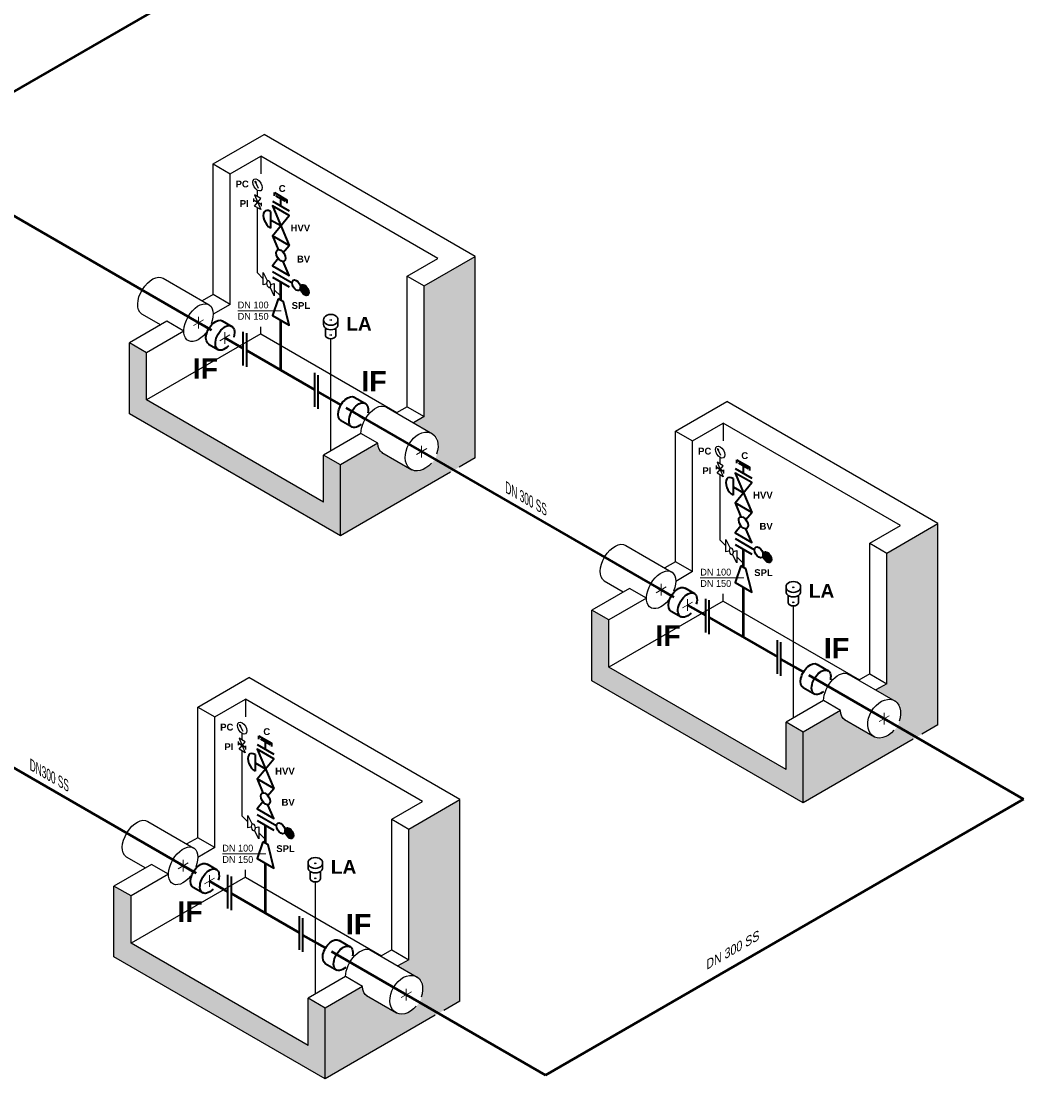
# Model space of a CAD drawing. Header units: millimetres. Extents: x 244 to 2461, y -1517 to 72.
# Tile 2 of 32: x 702 to 1052, y -1517 to -1155. Entities that reach past the tile are written whole.
import ezdxf

# ---------------------------------------------------------------- set-up
doc = ezdxf.new("R2010")
doc.units = ezdxf.units.MM
doc.linetypes.add('ACAD_ISO10W100', pattern=[18, 12, -3, 0, -3])
for name, color, linetype, lineweight in [('Achsen', 253, 'ACAD_ISO10W100', 15), ('Armatur-Entleerung', 7, 'Continuous', 30), ('Armaturen-Auslagerung', 7, 'Continuous', 40), ('Auslagerung', 1, 'Continuous', 50), ('Text', 7, 'Continuous', 18), ('Text groß', 7, 'Continuous', 18)]:
    doc.layers.add(name, color=color, linetype=linetype, lineweight=lineweight)
for name, color, linetype in [('DN 025-', 8, 'Continuous'), ('effekte', 7, 'Continuous'), ('gebäude', 8, 'Continuous'), ('rohrdurchführung', 7, 'Continuous')]:
    doc.layers.add(name, color=color, linetype=linetype)
doc.styles.add('isotext', font='arial.ttf', dxfattribs={"oblique": 30, "height": 3})

msp = doc.modelspace()

# ---------------------------------------------------------------- hatches: boundary and pattern name
at = {"layer": 'Armaturen-Auslagerung'}
h = msp.add_hatch(color=256, dxfattribs=at)
edge = h.paths.add_edge_path()
edge.add_ellipse((799.17, -1247.01), major_axis=(1.03, -1.76), ratio=0.573604, start_angle=0, end_angle=360)
h = msp.add_hatch(color=256, dxfattribs=at)
edge = h.paths.add_edge_path()
edge.add_ellipse((957.54, -1338.44), major_axis=(1.03, -1.76), ratio=0.573604, start_angle=0, end_angle=360)
h = msp.add_hatch(color=256, dxfattribs=at)
edge = h.paths.add_edge_path()
edge.add_ellipse((793.9, -1432.92), major_axis=(1.03, -1.76), ratio=0.573604, start_angle=0, end_angle=360)
at = {"layer": 'DN 025-'}
h = msp.add_hatch(color=256, dxfattribs=at)
h.paths.add_polyline_path([(782.17, -1209.75), (782.47, -1210.38), (782.6, -1210.29)])
h.paths.add_polyline_path([(782.35, -1210.45), (782.47, -1210.38), (782.17, -1209.75)])
h = msp.add_hatch(color=256, dxfattribs=at)
h.paths.add_polyline_path([(940.53, -1301.18), (940.84, -1301.81), (940.97, -1301.72)])
h.paths.add_polyline_path([(940.72, -1301.88), (940.84, -1301.81), (940.53, -1301.18)])
h = msp.add_hatch(color=256, dxfattribs=at)
h.paths.add_polyline_path([(776.9, -1395.65), (777.2, -1396.28), (777.33, -1396.2)])
h.paths.add_polyline_path([(777.08, -1396.36), (777.2, -1396.28), (776.9, -1395.65)])
at = {"layer": 'effekte', "true_color": 0xc9c8c0}
h = msp.add_hatch(color=9, dxfattribs=at)
edge = h.paths.add_edge_path()
edge.add_line((907, -808.93), (787.99, -740.22))
edge.add_line((787.99, -740.22), (787.99, -869.96))
edge.add_line((787.99, -869.96), (1382.83, -1213.39))
edge.add_line((1382.83, -1213.39), (1412.02, -1196.54))
edge.add_line((1412.02, -1196.54), (1401.34, -1190.37))
edge.add_ellipse((1397.01, -1187.87), major_axis=(3.06, -5.3), ratio=0.57735, start_angle=0, end_angle=45, ccw=False)
edge.add_line((1400.08, -1193.18), (1394.24, -1196.55))
edge.add_ellipse((1391.77, -1190.9), major_axis=(3.06, -5.3), ratio=0.57735, start_angle=180, end_angle=360, ccw=False)
edge.add_ellipse((1391.77, -1190.9), major_axis=(3.06, -5.3), ratio=0.57735, start_angle=0, end_angle=180)
edge.add_line((1388.71, -1185.6), (1390.89, -1184.34))
edge.add_line((1390.89, -1184.34), (1346.3, -1158.6))
edge.add_ellipse((1341.97, -1156.1), major_axis=(3.06, -5.3), ratio=0.57735, start_angle=0, end_angle=45, ccw=False)
edge.add_line((1345.04, -1161.4), (1339.2, -1164.77))
edge.add_ellipse((1336.73, -1159.12), major_axis=(3.06, -5.3), ratio=0.57735, start_angle=180, end_angle=360, ccw=False)
edge.add_ellipse((1336.73, -1159.12), major_axis=(3.06, -5.3), ratio=0.57735, start_angle=0, end_angle=180)
edge.add_line((1333.67, -1153.82), (1335.85, -1152.56))
edge.add_line((1335.85, -1152.56), (1044.98, -984.63))
edge.add_ellipse((1040.65, -982.13), major_axis=(3.06, -5.3), ratio=0.57735, start_angle=0, end_angle=45, ccw=False)
edge.add_line((1043.71, -987.43), (1037.88, -990.8))
edge.add_ellipse((1035.4, -985.15), major_axis=(3.06, -5.3), ratio=0.57735, start_angle=180, end_angle=360, ccw=False)
edge.add_ellipse((1035.4, -985.15), major_axis=(3.06, -5.3), ratio=0.57735, start_angle=0, end_angle=180)
edge.add_line((1032.34, -979.85), (1034.53, -978.59))
edge.add_line((1034.53, -978.59), (989.94, -952.85))
edge.add_ellipse((985.61, -950.35), major_axis=(3.06, -5.3), ratio=0.57735, start_angle=0, end_angle=45, ccw=False)
edge.add_line((988.67, -955.65), (982.84, -959.02))
edge.add_ellipse((980.36, -953.38), major_axis=(3.06, -5.3), ratio=0.57735, start_angle=180, end_angle=360, ccw=False)
edge.add_ellipse((980.36, -953.38), major_axis=(3.06, -5.3), ratio=0.57735, start_angle=0, end_angle=180)
edge.add_line((977.3, -948.07), (979.49, -946.81))
edge.add_line((979.49, -946.81), (934.9, -921.07))
edge.add_ellipse((930.57, -918.57), major_axis=(3.06, -5.3), ratio=0.57735, start_angle=0, end_angle=45, ccw=False)
edge.add_line((933.63, -923.87), (927.8, -927.24))
edge.add_ellipse((925.32, -921.6), major_axis=(3.06, -5.3), ratio=0.57735, start_angle=180, end_angle=360, ccw=False)
edge.add_ellipse((925.32, -921.6), major_axis=(3.06, -5.3), ratio=0.57735, start_angle=0, end_angle=180)
edge.add_line((922.26, -916.3), (924.45, -915.04))
edge.add_line((924.45, -915.04), (907, -904.96))
edge.add_line((907, -904.96), (907, -808.93))
for points in [[(836.39, -1292.44), (840.1, -1290.29), (840.1, -1245.59), (857.59, -1235.49), (857.59, -1304.43), (811.44, -1331.08), (811.44, -1306.84), (824.26, -1299.44), (824.26, -1300.53), (824.33, -1300.92), (824.42, -1301.36), (824.73, -1301.93), (825.45, -1302.67), (835.75, -1308.69), (836.6, -1308.87), (838.01, -1309.01), (839.42, -1308.79), (840.26, -1308.34), (841.13, -1307.8), (841.9, -1307.05), (842.58, -1306.39), (843.65, -1305.11), (844.22, -1303.93), (844.53, -1302.81), (845, -1300.18), (844.88, -1299.11), (844.7, -1297.79), (844.27, -1297.04), (842.95, -1296.05)], [(744.98, -1284.62), (744.98, -1268.46), (739.14, -1265.1), (739.14, -1289.34), (811.44, -1331.08), (811.44, -1306.84), (805.61, -1303.47), (805.61, -1319.63)], [(994.76, -1383.87), (998.47, -1381.73), (998.47, -1337.02), (1015.96, -1326.92), (1015.96, -1395.86), (969.81, -1422.51), (969.81, -1398.27), (982.63, -1390.87), (982.63, -1391.97), (982.7, -1392.36), (982.78, -1392.8), (983.09, -1393.37), (983.82, -1394.1), (994.12, -1400.12), (994.97, -1400.3), (996.38, -1400.44), (997.79, -1400.22), (998.62, -1399.77), (999.49, -1399.23), (1000.26, -1398.48), (1000.95, -1397.83), (1002.02, -1396.54), (1002.59, -1395.37), (1002.89, -1394.25), (1003.37, -1391.62), (1003.24, -1390.55), (1003.07, -1389.22), (1002.64, -1388.47), (1001.31, -1387.48)], [(903.34, -1376.06), (903.34, -1359.9), (897.51, -1356.53), (897.51, -1380.77), (969.81, -1422.51), (969.81, -1398.27), (963.98, -1394.91), (963.98, -1411.06)], [(831.12, -1478.34), (834.83, -1476.2), (834.83, -1431.49), (852.32, -1421.4), (852.32, -1490.34), (806.18, -1516.98), (806.18, -1492.75), (818.99, -1485.35), (819, -1486.44), (819.07, -1486.83), (819.15, -1487.27), (819.46, -1487.84), (820.18, -1488.58), (830.48, -1494.59), (831.34, -1494.78), (832.74, -1494.91), (834.15, -1494.69), (834.99, -1494.24), (835.86, -1493.71), (836.63, -1492.95), (837.32, -1492.3), (838.39, -1491.01), (838.96, -1489.84), (839.26, -1488.72), (839.74, -1486.09), (839.61, -1485.02), (839.44, -1483.69), (839, -1482.94), (837.68, -1481.96)], [(739.71, -1470.53), (739.71, -1454.37), (733.88, -1451.01), (733.88, -1475.24), (806.18, -1516.98), (806.18, -1492.75), (800.34, -1489.38), (800.34, -1505.54)]]:
    msp.add_hatch(color=9, dxfattribs=at).paths.add_polyline_path(points)

# ---------------------------------------------------------------- linework, layer by layer
at = {"layer": 'Achsen'}
for p, q in [((762.82, -1256.16), (762.82, -1260.16)), ((764.56, -1257.16), (761.09, -1259.16)), ((770.13, -1264.38), (773.59, -1262.38)), ((771.86, -1261.38), (771.86, -1265.38)), ((837.49, -1303.27), (840.96, -1301.27)), ((839.22, -1300.27), (839.22, -1304.27)), ((922.92, -1348.59), (919.46, -1350.59)), ((921.19, -1347.59), (921.19, -1351.59)), ((928.5, -1355.81), (931.96, -1353.81)), ((930.23, -1352.81), (930.23, -1356.81)), ((995.86, -1394.7), (999.32, -1392.7)), ((997.59, -1391.7), (997.59, -1395.7)), ((759.29, -1443.07), (755.82, -1445.07)), ((757.56, -1442.07), (757.56, -1446.07)), ((766.59, -1447.29), (766.59, -1451.29)), ((764.86, -1450.29), (768.33, -1448.29)), ((832.23, -1489.18), (835.69, -1487.18)), ((833.96, -1486.18), (833.96, -1490.18))]:
    msp.add_line(p, q, dxfattribs=at)
at = {"layer": 'Achsen', "lineweight": 15}
for p, q in [((808.42, -1257.47), (807.78, -1257.1)), ((807.78, -1257.47), (808.42, -1257.1)), ((807.78, -1262.6), (808.42, -1262.23)), ((808.42, -1262.6), (807.78, -1262.23)), ((966.78, -1348.9), (966.15, -1348.53)), ((966.15, -1348.9), (966.78, -1348.53)), ((966.15, -1354.03), (966.78, -1353.66)), ((966.78, -1354.03), (966.15, -1353.66)), ((803.15, -1443.37), (802.52, -1443.01)), ((802.52, -1443.37), (803.15, -1443.01)), ((802.52, -1448.5), (803.15, -1448.14)), ((803.15, -1448.5), (802.52, -1448.14))]:
    msp.add_line(p, q, dxfattribs=at)
at = {"layer": 'Armatur-Entleerung'}
for p, q in [((805.64, -1258.95), (805.64, -1257.19)), ((810.56, -1258.76), (810.56, -1257.19)), ((806.34, -1262.67), (806.34, -1260.08)), ((809.86, -1262.67), (809.86, -1260.08)), ((964, -1350.38), (964, -1348.62)), ((968.93, -1350.2), (968.93, -1348.62)), ((964.71, -1354.1), (964.71, -1351.51)), ((968.23, -1354.1), (968.23, -1351.51)), ((800.37, -1444.86), (800.37, -1443.1)), ((805.3, -1444.67), (805.3, -1443.1)), ((801.07, -1448.57), (801.07, -1445.99)), ((804.59, -1448.57), (804.59, -1445.99))]:
    msp.add_line(p, q, dxfattribs=at)
at = {"layer": 'Armatur-Entleerung', "extrusion": (0, 0, -1)}
for centre in [(808.1, -1257.1), (966.47, -1348.53), (802.83, -1443)]:
    msp.add_ellipse(centre, major_axis=(-2.47, 0), ratio=0.707107, start_param=6.229713, end_param=9.478251, dxfattribs=at)
at = {"layer": 'Armatur-Entleerung'}
for centre, major_axis, start_param, end_param in [((808.1, -1257.28), (-2.47, 0), 6.229713, 9.478251), ((808.1, -1258.86), (-2.47, 0), 6.229713, 9.478251), ((808.1, -1262.41), (-1.8, 0), 6.484813, 9.22315), ((966.47, -1348.72), (-2.47, 0), 6.229713, 9.478251), ((966.47, -1350.29), (-2.47, 0), 6.229713, 9.478251), ((966.47, -1353.85), (-1.8, 0), 6.484813, 9.22315), ((802.83, -1443.19), (-2.47, 0), 6.229713, 9.478251), ((802.83, -1444.76), (-2.47, 0), 6.229713, 9.478251), ((802.83, -1448.32), (-1.8, 0), 6.484813, 9.22315)]:
    msp.add_ellipse(centre, major_axis=major_axis, ratio=0.707107, start_param=start_param, end_param=end_param, dxfattribs=at)
at = {"layer": 'Armaturen-Auslagerung'}
for p, q in [((788.79, -1213.66), (793.18, -1216.2)), ((788.79, -1214.77), (788.79, -1213.66)), ((789.28, -1214.71), (792.58, -1216.61)), ((790.99, -1218.27), (790.99, -1215.69)), ((793.18, -1217.31), (793.18, -1216.2)), ((788.13, -1216.62), (793.85, -1219.92)), ((787.49, -1220.06), (787.49, -1222.93)), ((787.49, -1222.93), (790.99, -1224.95)), ((787.49, -1222.93), (787.49, -1225.8)), ((788.13, -1240.63), (794.84, -1244.51)), ((788.13, -1242.61), (793.85, -1245.92)), ((770.92, -1257.5), (774.26, -1259.43)), ((778.15, -1272.78), (778.15, -1261.24)), ((779.33, -1273.31), (779.33, -1261.76)), ((766.25, -1265.47), (769.65, -1267.43)), ((802.65, -1286.93), (802.65, -1275.38)), ((803.83, -1287.64), (803.83, -1276.09)), ((816.13, -1283.61), (820.03, -1285.86)), ((811.47, -1291.58), (815.41, -1293.85)), ((947.16, -1305.1), (951.55, -1307.63)), ((947.16, -1306.21), (947.16, -1305.1)), ((947.65, -1306.14), (950.95, -1308.05)), ((946.5, -1308.05), (952.22, -1311.35)), ((949.36, -1309.7), (949.36, -1307.12)), ((951.55, -1308.74), (951.55, -1307.63)), ((945.86, -1311.5), (945.86, -1314.37)), ((945.86, -1314.37), (949.36, -1316.39)), ((945.86, -1314.37), (945.86, -1317.24)), ((946.5, -1332.07), (953.21, -1335.94)), ((946.5, -1334.05), (952.22, -1337.35)), ((929.28, -1348.94), (932.63, -1350.87)), ((936.52, -1364.22), (936.52, -1352.67)), ((937.69, -1364.74), (937.69, -1353.19)), ((924.62, -1356.9), (928.01, -1358.86)), ((961.02, -1378.36), (961.02, -1366.82)), ((962.2, -1379.07), (962.2, -1367.52)), ((974.5, -1375.04), (978.4, -1377.29)), ((969.84, -1383.01), (973.78, -1385.29)), ((783.53, -1399.57), (787.92, -1402.11)), ((783.53, -1400.68), (783.53, -1399.57)), ((784.02, -1400.61), (787.31, -1402.52)), ((782.86, -1402.52), (788.58, -1405.83)), ((785.72, -1404.17), (785.72, -1401.6)), ((787.92, -1403.22), (787.92, -1402.11)), ((782.22, -1405.97), (782.22, -1408.84)), ((782.22, -1408.84), (785.72, -1410.86)), ((782.22, -1408.84), (782.22, -1411.71)), ((782.86, -1426.54), (789.58, -1430.42)), ((782.86, -1428.52), (788.58, -1431.82)), ((765.65, -1443.41), (768.99, -1445.34)), ((772.89, -1458.69), (772.89, -1447.14)), ((774.06, -1459.21), (774.06, -1447.67)), ((760.99, -1451.38), (764.38, -1453.34)), ((797.39, -1472.84), (797.39, -1461.29)), ((798.56, -1473.54), (798.56, -1462)), ((810.87, -1469.51), (814.76, -1471.76)), ((806.2, -1477.48), (810.15, -1479.76))]:
    msp.add_line(p, q, dxfattribs=at)
for points in [[(788.13, -1228.42), (793.85, -1221.49), (788.13, -1218.19), (793.85, -1231.72)], [(791.85, -1234.15), (793.85, -1231.72), (788.13, -1228.42), (790.12, -1233.14)], [(790.13, -1236.23), (788.13, -1238.65), (793.85, -1241.96), (791.85, -1237.23)], [(946.5, -1319.85), (952.22, -1312.92), (946.5, -1309.62), (952.22, -1323.16)], [(950.22, -1325.58), (952.22, -1323.16), (946.5, -1319.85), (948.49, -1324.57)], [(948.5, -1327.66), (946.5, -1330.09), (952.22, -1333.39), (950.22, -1328.67)], [(782.86, -1414.33), (788.58, -1407.4), (782.86, -1404.09), (788.58, -1417.63)], [(786.58, -1420.05), (788.58, -1417.63), (782.86, -1414.33), (784.86, -1419.05)], [(784.86, -1422.14), (782.86, -1424.56), (788.58, -1427.86), (786.59, -1423.14)]]:
    msp.add_lwpolyline(points, dxfattribs=at)
for points in [[(790.1, -1250), (788.13, -1255.7), (793.85, -1259), (791.88, -1251.03)], [(948.47, -1341.43), (946.5, -1347.13), (952.22, -1350.44), (950.25, -1342.46)], [(784.83, -1435.9), (782.86, -1441.61), (788.59, -1444.91), (786.62, -1436.93)]]:
    msp.add_lwpolyline(points, close=True, dxfattribs=at)
for centre in [(787.49, -1222.93), (945.86, -1314.37), (782.22, -1408.84)]:
    msp.add_ellipse(centre, major_axis=(1.8, -3.05), ratio=0.573604, start_param=2.343025, end_param=5.484618, dxfattribs=at)
for centre, major_axis in [((790.99, -1235.19), (1.15, -1.95)), ((796.29, -1245.34), (1.03, -1.76)), ((799.17, -1247.01), (1.03, -1.76)), ((949.36, -1326.62), (1.15, -1.95)), ((954.65, -1336.78), (1.03, -1.76)), ((957.54, -1338.44), (1.03, -1.76)), ((785.72, -1421.09), (1.15, -1.95)), ((791.02, -1431.25), (1.03, -1.76)), ((793.9, -1432.92), (1.03, -1.76))]:
    msp.add_ellipse(centre, major_axis=major_axis, ratio=0.573604, dxfattribs=at)
at = {"layer": 'Armaturen-Auslagerung', "extrusion": (0, 0, -1)}
for centre, start_param, end_param in [((768.65, -1261.53), 6.248229, 9.449833), ((771.86, -1263.38), 5.102321, 10.59574), ((813.87, -1287.63), 6.248229, 9.449833), ((817.63, -1289.8), 5.224128, 10.473935), ((927.02, -1352.96), 6.248229, 9.449833), ((930.23, -1354.81), 5.102321, 10.59574), ((972.24, -1379.06), 6.248229, 9.449833), ((976, -1381.24), 5.224128, 10.473935), ((763.39, -1447.43), 6.248229, 9.449833), ((766.59, -1449.29), 5.102321, 10.59574), ((808.6, -1473.54), 6.248229, 9.449833), ((812.36, -1475.71), 5.224128, 10.473935)]:
    msp.add_ellipse(centre, major_axis=(-2.34, -3.98), ratio=0.573604, start_param=start_param, end_param=end_param, dxfattribs=at)
at = {"layer": 'Auslagerung'}
for p, q in [((1038.47, -983.39), (662.68, -1200.34)), ((662.68, -1200.34), (767.24, -1260.71)), ((813.29, -1287.3), (925.61, -1352.14)), ((971.79, -1378.81), (1045.27, -1421.23)), ((649.65, -1381.77), (761.97, -1446.62)), ((1045.27, -1421.23), (881.63, -1515.7)), ((808.33, -1473.38), (881.63, -1515.7))]:
    msp.add_line(p, q, dxfattribs=at)
at = {"layer": 'Auslagerung', "linetype": 'Continuous', "ltscale": 0.2}
for p, q in [((790.99, -1250.51), (790.99, -1244.26)), ((790.99, -1250.51), (790.99, -1247.08)), ((761.69, -1257.51), (766.36, -1260.19)), ((790.99, -1274.42), (790.99, -1257.35)), ((771.86, -1263.38), (778.15, -1267.01)), ((779.33, -1267.69), (802.65, -1281.16)), ((811.59, -1286.28), (803.83, -1281.86)), ((817.87, -1289.96), (819.93, -1291.14)), ((949.36, -1341.95), (949.36, -1335.7)), ((949.36, -1341.95), (949.36, -1338.51)), ((920.05, -1348.94), (924.73, -1351.63)), ((949.36, -1365.85), (949.36, -1348.79)), ((930.23, -1354.81), (936.52, -1358.44)), ((937.69, -1359.12), (961.02, -1372.59)), ((969.96, -1377.72), (962.2, -1373.29)), ((976.24, -1381.39), (978.29, -1382.57)), ((785.72, -1436.42), (785.72, -1430.17)), ((785.72, -1436.42), (785.72, -1432.99)), ((756.42, -1443.41), (761.1, -1446.1)), ((785.72, -1460.33), (785.72, -1443.26)), ((766.59, -1449.29), (772.89, -1452.92)), ((774.06, -1453.59), (797.39, -1467.06)), ((806.32, -1472.19), (798.56, -1467.77)), ((812.61, -1475.86), (814.66, -1477.05))]:
    msp.add_line(p, q, dxfattribs=at)
at = {"layer": 'DN 025-'}
for p, q in [((783.34, -1212.19), (782.17, -1209.75)), ((783.05, -1215.07), (783.05, -1212.86)), ((783.05, -1241.15), (783.05, -1218.85)), ((784.35, -1218.32), (784.35, -1217.1)), ((784.99, -1243.1), (783.05, -1241.15)), ((790.99, -1249.12), (788.75, -1246.87)), ((808.1, -1302.04), (808.1, -1263.68)), ((941.7, -1303.63), (940.53, -1301.18)), ((941.42, -1306.5), (941.42, -1304.29)), ((941.42, -1332.59), (941.42, -1310.29)), ((942.71, -1309.75), (942.71, -1308.53)), ((943.36, -1334.53), (941.42, -1332.59)), ((949.36, -1340.56), (947.11, -1338.3)), ((966.47, -1393.47), (966.47, -1355.12)), ((778.07, -1398.1), (776.9, -1395.65)), ((777.79, -1400.98), (777.79, -1398.76)), ((779.08, -1404.22), (779.08, -1403.01)), ((777.79, -1427.06), (777.79, -1404.76)), ((779.72, -1429.01), (777.79, -1427.06)), ((785.72, -1435.03), (783.48, -1432.78)), ((802.83, -1487.94), (802.83, -1449.59))]:
    msp.add_line(p, q, dxfattribs=at)
for points in [[(782.17, -1209.75), (782.6, -1210.29), (782.35, -1210.45), (782.17, -1209.75)], [(781.76, -1216.82), (781.76, -1215.61)], [(782, -1218.24), (784.11, -1215.68), (782, -1214.46), (784.11, -1219.46), (782, -1218.24)], [(786.17, -1244.92), (784.99, -1245.21), (784.99, -1240.99), (786.44, -1243.91)], [(787.57, -1245.05), (788.75, -1244.76), (788.75, -1248.98), (787.3, -1246.05)], [(940.53, -1301.18), (940.97, -1301.72), (940.72, -1301.88), (940.53, -1301.18)], [(940.36, -1309.68), (942.48, -1307.12), (940.36, -1305.89), (942.48, -1310.9), (940.36, -1309.68)], [(940.13, -1308.26), (940.13, -1307.04)], [(944.54, -1336.35), (943.36, -1336.64), (943.36, -1332.42), (944.8, -1335.35)], [(945.93, -1336.48), (947.11, -1336.19), (947.11, -1340.41), (945.67, -1337.49)], [(776.9, -1395.65), (777.33, -1396.2), (777.08, -1396.36), (776.9, -1395.65)], [(776.73, -1404.15), (778.85, -1401.59), (776.73, -1400.37), (778.85, -1405.37), (776.73, -1404.15)], [(776.5, -1402.73), (776.5, -1401.52)], [(780.9, -1430.82), (779.72, -1431.11), (779.72, -1426.9), (781.17, -1429.82)], [(782.3, -1430.96), (783.48, -1430.67), (783.48, -1434.88), (782.03, -1431.96)]]:
    msp.add_lwpolyline(points, dxfattribs=at)
for points in [[(781.76, -1216.22), (784.35, -1217.71)], [(940.13, -1307.65), (942.71, -1309.14)], [(776.5, -1402.12), (779.08, -1403.62)]]:
    msp.add_lwpolyline(points, close=True, dxfattribs=at)
for centre in [(783.05, -1211.03), (941.42, -1302.46), (777.79, -1396.93)]:
    msp.add_ellipse(centre, major_axis=(1.15, -1.95), ratio=0.573604, dxfattribs=at)
at = {"layer": 'DN 025-', "extrusion": (0, 0, -1)}
for centre in [(786.87, -1244.98), (945.24, -1336.42), (781.6, -1430.89)]:
    msp.add_ellipse(centre, major_axis=(0.29, -1.14), ratio=0.573604, dxfattribs=at)
at = {"layer": 'gebäude'}
for p, q in [((767.8, -1203.85), (785.29, -1193.75)), ((857.59, -1235.49), (785.29, -1193.75)), ((773.63, -1207.21), (784.13, -1201.15)), ((844.76, -1236.16), (784.13, -1201.15)), ((784.13, -1201.15), (784.13, -1207.2)), ((767.8, -1248.55), (767.8, -1203.85)), ((767.8, -1203.85), (773.63, -1207.21)), ((773.63, -1251.92), (773.63, -1207.21)), ((834.27, -1242.22), (844.76, -1236.16)), ((840.1, -1245.59), (857.59, -1235.49)), ((857.59, -1304.43), (857.59, -1235.49)), ((834.27, -1286.93), (834.27, -1242.22)), ((834.27, -1242.22), (840.1, -1245.59)), ((767.8, -1248.55), (764.09, -1250.69)), ((773.63, -1251.92), (767.8, -1248.55)), ((840.1, -1290.29), (840.1, -1245.59)), ((773.63, -1251.92), (767.83, -1255.27)), ((751.99, -1257.68), (739.14, -1265.1)), ((784.13, -1262.02), (784.13, -1259.53)), ((757.82, -1261.05), (744.98, -1268.46)), ((784.13, -1262.02), (744.98, -1284.62)), ((784.13, -1262.02), (830.77, -1288.95)), ((739.14, -1289.34), (739.14, -1265.1)), ((744.98, -1268.46), (739.14, -1265.1)), ((744.98, -1284.62), (744.98, -1268.46)), ((805.61, -1319.63), (744.98, -1284.62)), ((926.17, -1295.28), (943.66, -1285.18)), ((1015.96, -1326.92), (943.66, -1285.18)), ((834.27, -1286.93), (830.56, -1289.07)), ((834.27, -1286.93), (840.1, -1290.29)), ((811.44, -1331.08), (739.14, -1289.34)), ((840.1, -1290.29), (836.39, -1292.44)), ((926.17, -1339.99), (926.17, -1295.28)), ((926.17, -1295.28), (932, -1298.65)), ((932, -1298.65), (942.5, -1292.59)), ((1003.13, -1327.59), (942.5, -1292.59)), ((942.5, -1292.59), (942.5, -1298.63)), ((818.43, -1296.07), (805.61, -1303.47)), ((824.26, -1299.44), (811.44, -1306.84)), ((932, -1343.35), (932, -1298.65)), ((805.61, -1319.63), (805.61, -1303.47)), ((811.44, -1306.84), (805.61, -1303.47)), ((811.44, -1331.08), (811.44, -1306.84)), ((857.59, -1304.43), (852.05, -1307.63)), ((849.15, -1309.31), (811.44, -1331.08)), ((992.64, -1333.65), (1003.13, -1327.59)), ((998.47, -1337.02), (1015.96, -1326.92)), ((1015.96, -1395.86), (1015.96, -1326.92)), ((992.64, -1378.36), (992.64, -1333.65)), ((992.64, -1333.65), (998.47, -1337.02)), ((998.47, -1381.73), (998.47, -1337.02)), ((926.17, -1339.99), (922.46, -1342.13)), ((932, -1343.35), (926.17, -1339.99)), ((932, -1343.35), (926.2, -1346.7)), ((910.36, -1349.12), (897.51, -1356.53)), ((916.19, -1352.48), (903.34, -1359.9)), ((942.5, -1353.45), (903.34, -1376.06)), ((942.5, -1353.45), (942.5, -1350.96)), ((942.5, -1353.45), (989.14, -1380.38)), ((897.51, -1380.77), (897.51, -1356.53)), ((903.34, -1359.9), (897.51, -1356.53)), ((903.34, -1376.06), (903.34, -1359.9)), ((963.98, -1411.06), (903.34, -1376.06)), ((992.64, -1378.36), (988.93, -1380.5)), ((992.64, -1378.36), (998.47, -1381.73)), ((762.54, -1389.75), (780.03, -1379.65)), ((852.32, -1421.4), (780.03, -1379.65)), ((969.81, -1422.51), (897.51, -1380.77)), ((998.47, -1381.73), (994.76, -1383.87)), ((762.54, -1434.46), (762.54, -1389.75)), ((762.54, -1389.75), (768.37, -1393.12)), ((768.37, -1393.12), (778.86, -1387.06)), ((839.5, -1422.07), (778.86, -1387.06)), ((778.86, -1387.06), (778.86, -1393.11)), ((976.8, -1387.51), (963.98, -1394.91)), ((768.37, -1437.83), (768.37, -1393.12)), ((982.63, -1390.87), (969.81, -1398.27)), ((963.98, -1411.06), (963.98, -1394.91)), ((969.81, -1398.27), (963.98, -1394.91)), ((1015.96, -1395.86), (1010.42, -1399.06)), ((969.81, -1422.51), (969.81, -1398.27)), ((1007.51, -1400.74), (969.81, -1422.51)), ((829, -1428.13), (839.5, -1422.07)), ((834.83, -1431.49), (852.32, -1421.4)), ((852.32, -1490.34), (852.32, -1421.4)), ((829, -1472.83), (829, -1428.13)), ((829, -1428.13), (834.83, -1431.49)), ((834.83, -1476.2), (834.83, -1431.49)), ((762.54, -1434.46), (758.83, -1436.6)), ((768.37, -1437.83), (762.54, -1434.46)), ((768.37, -1437.83), (762.56, -1441.18)), ((746.72, -1443.59), (733.88, -1451.01)), ((752.55, -1446.96), (739.71, -1454.37)), ((778.86, -1447.92), (739.71, -1470.53)), ((778.86, -1447.92), (778.86, -1445.43)), ((778.86, -1447.92), (825.5, -1474.85)), ((733.88, -1475.24), (733.88, -1451.01)), ((739.71, -1454.37), (733.88, -1451.01)), ((739.71, -1470.53), (739.71, -1454.37)), ((800.34, -1505.54), (739.71, -1470.53)), ((829, -1472.83), (825.29, -1474.98)), ((829, -1472.83), (834.83, -1476.2)), ((806.18, -1516.98), (733.88, -1475.24)), ((834.83, -1476.2), (831.12, -1478.34)), ((813.16, -1481.98), (800.34, -1489.38)), ((818.99, -1485.35), (806.18, -1492.75)), ((800.34, -1505.54), (800.34, -1489.38)), ((806.18, -1492.75), (800.34, -1489.38)), ((852.32, -1490.34), (846.78, -1493.54)), ((806.18, -1516.98), (806.18, -1492.75)), ((843.88, -1495.21), (806.18, -1516.98))]:
    msp.add_line(p, q, dxfattribs=at)
at = {"layer": 'rohrdurchführung'}
for p, q in [((750.71, -1242.97), (766.51, -1252.09)), ((743.33, -1255.1), (749.89, -1258.89)), ((757.82, -1261.05), (751.99, -1257.68)), ((827.15, -1287.1), (842.96, -1296.23)), ((824.26, -1299.44), (818.43, -1296.07)), ((825.6, -1302.6), (835.86, -1308.52)), ((909.08, -1334.4), (924.88, -1343.53)), ((901.7, -1346.54), (908.26, -1350.33)), ((916.19, -1352.48), (910.36, -1349.12)), ((985.52, -1378.53), (1001.32, -1387.66)), ((982.63, -1390.87), (976.8, -1387.51)), ((983.97, -1394.03), (994.22, -1399.96)), ((745.44, -1428.88), (761.25, -1438)), ((738.06, -1441.01), (744.63, -1444.8)), ((752.55, -1446.96), (746.72, -1443.59)), ((821.88, -1473.01), (837.69, -1482.13)), ((818.99, -1485.35), (813.16, -1481.98)), ((820.33, -1488.51), (830.59, -1494.43))]:
    msp.add_line(p, q, dxfattribs=at)
at = {"layer": 'rohrdurchführung', "extrusion": (0, 0, -1)}
for centre, major_axis, ratio, start_param, end_param in [((747.02, -1249.04), (-3.6, -6.12), 0.573604, 6.308241, 9.449833), ((762.82, -1258.16), (3.55, 6.15), 0.573854, 1.823708, 7.601069), ((823.46, -1293.17), (-3.6, -6.12), 0.573604, 7.061823, 9.449833), ((839.22, -1302.27), (-3.55, -6.15), 0.707416, 4.965317, 10.742645), ((829.29, -1296.53), (-3.6, -6.12), 0.573604, 6.248229, 7.061823), ((905.39, -1340.47), (-3.6, -6.12), 0.573604, 6.308241, 9.449833), ((921.19, -1349.59), (3.55, 6.15), 0.573854, 1.823708, 7.601069), ((981.83, -1384.6), (-3.6, -6.12), 0.573604, 7.061823, 9.449833), ((997.59, -1393.7), (-3.55, -6.15), 0.707416, 4.965317, 10.742645), ((987.66, -1387.97), (-3.6, -6.12), 0.573604, 6.248229, 7.061823), ((741.75, -1434.94), (-3.6, -6.12), 0.573604, 6.308241, 9.449833), ((757.56, -1444.07), (3.55, 6.15), 0.573854, 1.823708, 7.601069), ((818.19, -1479.08), (-3.6, -6.12), 0.573604, 7.061823, 9.449833), ((833.96, -1488.18), (-3.55, -6.15), 0.707416, 4.965317, 10.742645), ((824.02, -1482.44), (-3.6, -6.12), 0.573604, 6.248229, 7.061823)]:
    msp.add_ellipse(centre, major_axis=major_axis, ratio=ratio, start_param=start_param, end_param=end_param, dxfattribs=at)
at = {"layer": 'Text'}
for p, q in [((776.25, -1254.06), (791.13, -1254.06)), ((934.62, -1345.49), (949.5, -1345.49)), ((770.99, -1439.96), (785.86, -1439.96))]:
    msp.add_line(p, q, dxfattribs=at)

# ---------------------------------------------------------------- texts
at = {"layer": 'Text', "rotation": 0}
for s, insert, char_height, width, attachment_point in [('{\\fArial|b1|i0|c0|p34;PC}', (780.04, -1209.53), 2.3322, 9.4453, 3), ('{\\fArial|b1|i0|c0|p34;C}', (792.63, -1211.07), 2.3322, 9.4453, 3), ('{\\fArial|b1|i0|c0|p34;PI}', (780.04, -1216.21), 2.3322, 9.4453, 3), ('{\\fArial|b1|i0|c0|p34;HVV}', (801.04, -1224.59), 2.3322, 9.4453, 3), ('{\\fArial|b1|i0|c0|p34;BV}', (801.04, -1235.25), 2.3322, 9.4453, 3), ('DN 100\\PDN 150', (776.25, -1250.94), 2.332, 18.592, 1), ('{\\fArial|b1|i0|c0|p34;SPL}', (801.04, -1251.12), 2.3322, 9.4453, 3), ('{\\fArial|b1|i0|c0|p34;PC}', (938.4, -1300.96), 2.3322, 9.4453, 3), ('{\\fArial|b1|i0|c0|p34;C}', (951, -1302.5), 2.3322, 9.4453, 3), ('{\\fArial|b1|i0|c0|p34;PI}', (938.4, -1307.64), 2.3322, 9.4453, 3), ('{\\fArial|b1|i0|c0|p34;HVV}', (959.41, -1316.03), 2.3322, 9.4453, 3), ('{\\fArial|b1|i0|c0|p34;BV}', (959.41, -1326.69), 2.3322, 9.4453, 3), ('DN 100\\PDN 150', (934.62, -1342.38), 2.332, 18.592, 1), ('{\\fArial|b1|i0|c0|p34;SPL}', (959.41, -1342.55), 2.3322, 9.4453, 3), ('{\\fArial|b1|i0|c0|p34;PC}', (774.77, -1395.43), 2.3322, 9.4453, 3), ('{\\fArial|b1|i0|c0|p34;C}', (787.36, -1396.97), 2.3322, 9.4453, 3), ('{\\fArial|b1|i0|c0|p34;PI}', (774.77, -1402.12), 2.3322, 9.4453, 3), ('{\\fArial|b1|i0|c0|p34;HVV}', (795.77, -1410.5), 2.3322, 9.4453, 3), ('{\\fArial|b1|i0|c0|p34;BV}', (795.77, -1421.16), 2.3322, 9.4453, 3), ('DN 100\\PDN 150', (770.99, -1436.85), 2.332, 18.592, 1), ('{\\fArial|b1|i0|c0|p34;SPL}', (795.77, -1437.02), 2.3322, 9.4453, 3)]:
    msp.add_mtext(s, dxfattribs=dict(at, insert=insert, char_height=char_height, width=width, attachment_point=attachment_point))
at = {"layer": 'Text', "width": 10.9258, "attachment_point": 1}
for s, insert, char_height in [('{\\fArial|b1|i0|c0|p34;LA}', (813.4, -1256.21), 4.6836), ('{\\fArial|b1|i0|c0|p34;IF}', (760.85, -1270.35), 7), ('{\\fArial|b1|i0|c0|p34;IF}', (818.55, -1274.66), 7), ('{\\fArial|b1|i0|c0|p34;LA}', (971.77, -1347.64), 4.6836), ('{\\fArial|b1|i0|c0|p34;IF}', (919.22, -1361.79), 7), ('{\\fArial|b1|i0|c0|p34;IF}', (976.92, -1366.09), 7), ('{\\fArial|b1|i0|c0|p34;LA}', (808.14, -1442.11), 4.6836), ('{\\fArial|b1|i0|c0|p34;IF}', (755.59, -1456.26), 7), ('{\\fArial|b1|i0|c0|p34;IF}', (813.28, -1460.56), 7)]:
    msp.add_mtext(s, dxfattribs=dict(at, insert=insert, char_height=char_height))
at = {"layer": 'Text groß', "char_height": 3.5, "attachment_point": 9, "rotation": 330}
for s, insert in [('{\\Q-30;\\W0.7;DN 300 SS}', (882.05, -1324.51)), ('{\\Q-30;\\W0.7;DN300 SS}', (718.42, -1418.99))]:
    msp.add_mtext(s, dxfattribs=dict(at, insert=insert))
at = {"layer": 'Text groß', "insert": (944.27, -1471.94), "char_height": 3, "width": 27.8813, "attachment_point": 2, "rotation": 30, "style": 'isotext'}
msp.add_mtext('DN 300 SS', dxfattribs=at)

doc.saveas('drawing.dxf')
